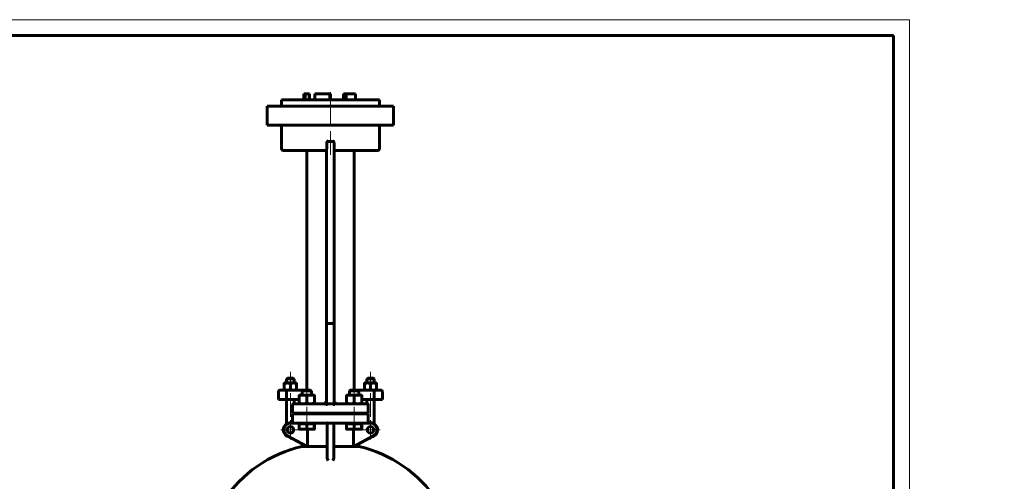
# Model space of a CAD drawing. Header units: millimetres. Extents: x 0 to 624, y -10 to 420.
# Tile 14 of 14: x 312 to 624, y 274 to 420. Entities that reach past the tile are written whole.
import ezdxf

# ---------------------------------------------------------------- set-up
doc = ezdxf.new("R2010")
doc.units = ezdxf.units.MM
for name, pattern in [('K5LT_AXLED', [12, 7.5, -1.5, 1.5, -1.5]), ('K5LT_BASIC', [0]), ('K5LT_THIN', [0])]:
    doc.linetypes.add(name, pattern=pattern)
doc.layers.add('Системный слой', color=7, linetype='Continuous')
doc.layers.add('Системный слой (1)', color=251, linetype='Continuous', true_color=0x6c6c6c)
doc.styles.add('KDIMTEXTSTYLE', font='txt', dxfattribs={"width": 0.96, "oblique": 15, "height": 5})
doc.styles.add('KTEXTSTYLE', font='txt', dxfattribs={"width": 0.96, "height": 5})
doc.dimstyles.new('KDIMSTYLE (0.20)', dxfattribs={"dimtxt": 5, "dimasz": 1, "dimexe": 2, "dimexo": 0, "dimgap": 1, "dimtad": 1, "dimlfac": 5, "dimtxsty": 'KDIMTEXTSTYLE', "dimsah": 1, "dimcen": 0, "dimdle": 1, "dimadec": 0, "dimazin": 0, "dimtfac": 0.667, "dimtmove": 0, "dimatfit": 3, "dimfxl": 1, "dimtvp": 1, "dimtolj": 1, "dimtzin": 0, "dimarcsym": 0})

# ---------------------------------------------------------------- blocks, each defined once
blk = doc.blocks.new('U50')
at = {"layer": 'Системный слой (1)', "color": 143, "linetype": 'K5LT_BASIC', "lineweight": 60, "true_color": 0x33acca}
for p, q in [((409.47, 284.81), (403.21, 284.81)), ((417.83, 284.81), (411.57, 284.81))]:
    blk.add_line(p, q, dxfattribs=at)
blk = doc.blocks.new('U51')
at = {"layer": 'Системный слой (1)', "color": 143, "linetype": 'K5LT_BASIC', "lineweight": 60, "true_color": 0x33acca}
for p, q in [((408.72, 298.31), (408.72, 298.31)), ((408.72, 298.31), (408.72, 298.31)), ((409.15, 298.5), (409.16, 298.5))]:
    blk.add_line(p, q, dxfattribs=at)
blk = doc.blocks.new('U52')
at = {"layer": 'Системный слой (1)', "color": 143, "linetype": 'K5LT_BASIC', "lineweight": 60, "true_color": 0x33acca}
for p, q in [((412.02, 298.4), (411.89, 298.5)), ((412.17, 298.33), (412.02, 298.4)), ((412.32, 298.31), (412.17, 298.33)), ((412.32, 298.31), (412.32, 298.31))]:
    blk.add_line(p, q, dxfattribs=at)
blk = doc.blocks.new('U53')
at = {"layer": 'Системный слой (1)', "color": 143, "linetype": 'K5LT_BASIC', "lineweight": 60, "true_color": 0x33acca}
for start, end in [(102.8396, 146.6923), (33.3077, 77.1604)]:
    blk.add_arc((410.52, 245.32), 40.5, start, end, dxfattribs=at)
blk = doc.blocks.new('U54')
at = {"layer": 'Системный слой (1)', "color": 143, "linetype": 'K5LT_BASIC', "lineweight": 60, "true_color": 0x33acca}
for p, q in [((399.02, 298.31), (399.02, 299.66)), ((399.02, 295.16), (399.02, 295.31))]:
    blk.add_line(p, q, dxfattribs=at)
blk = doc.blocks.new('U55')
at = {"layer": 'Системный слой (1)', "color": 143, "linetype": 'K5LT_BASIC', "lineweight": 60, "true_color": 0x33acca}
for p, q in [((401.96, 302.66), (401.8, 302.66)), ((404.24, 302.66), (401.96, 302.66))]:
    blk.add_line(p, q, dxfattribs=at)
blk = doc.blocks.new('U59')
at = {"layer": 'Системный слой (1)', "color": 143, "linetype": 'K5LT_BASIC', "lineweight": 60, "true_color": 0x33acca}
for p, q in [((422.02, 298.31), (422.02, 299.66)), ((422.02, 295.16), (422.02, 295.31))]:
    blk.add_line(p, q, dxfattribs=at)
blk = doc.blocks.new('U61')
at = {"layer": 'Системный слой (1)', "color": 143, "linetype": 'K5LT_BASIC', "lineweight": 60, "true_color": 0x33acca}
for start, end in [(180, 236.8539), (236.8539, 255.7782), (255.7782, 270)]:
    blk.add_arc((412.32, 298.91), 0.6, start, end, dxfattribs=at)
blk = doc.blocks.new('U62')
at = {"layer": 'Системный слой (1)', "color": 143, "linetype": 'K5LT_BASIC', "lineweight": 60, "true_color": 0x33acca}
for p, q in [((401.52, 298.31), (408.72, 298.31)), ((408.72, 298.31), (408.72, 298.31)), ((408.72, 298.31), (408.72, 298.31)), ((408.72, 298.31), (408.74, 298.31))]:
    blk.add_line(p, q, dxfattribs=at)
blk = doc.blocks.new('U63')
at = {"layer": 'Системный слой (1)', "color": 143, "linetype": 'K5LT_BASIC', "lineweight": 60, "true_color": 0x33acca}
for p, q in [((412.32, 298.31), (412.3, 298.31)), ((419.52, 298.31), (412.32, 298.31)), ((412.32, 298.31), (412.32, 298.31))]:
    blk.add_line(p, q, dxfattribs=at)
blk = doc.blocks.new('U64')
at = {"layer": 'Системный слой (1)', "color": 143, "linetype": 'K5LT_BASIC', "lineweight": 60, "true_color": 0x33acca}
for p, q in [((408.72, 298.31), (408.8, 298.32)), ((408.72, 298.31), (408.72, 298.31)), ((408.8, 298.32), (408.89, 298.34)), ((408.89, 298.34), (408.96, 298.37))]:
    blk.add_line(p, q, dxfattribs=at)
blk = doc.blocks.new('U65')
at = {"layer": 'Системный слой (1)', "color": 143, "linetype": 'K5LT_BASIC', "lineweight": 60, "true_color": 0x33acca}
for p, q in [((412.17, 298.33), (412.22, 298.32)), ((412.22, 298.32), (412.27, 298.32)), ((412.27, 298.32), (412.32, 298.31)), ((412.32, 298.31), (412.32, 298.31))]:
    blk.add_line(p, q, dxfattribs=at)
blk = doc.blocks.new('U68')
at = {"layer": 'Системный слой (1)', "color": 143, "linetype": 'K5LT_BASIC', "lineweight": 60, "true_color": 0x33acca}
for p, q in [((416.96, 302.66), (416.8, 302.66)), ((419.24, 302.66), (416.96, 302.66))]:
    blk.add_line(p, q, dxfattribs=at)
blk = doc.blocks.new('U73')
at = {"layer": 'Системный слой (1)', "color": 143, "linetype": 'K5LT_BASIC', "lineweight": 60, "true_color": 0x33acca}
for p, q in [((405.42, 290.27), (405.43, 290.34)), ((405.42, 290.24), (405.42, 290.27)), ((405.42, 290.24), (405.42, 290.24)), ((405.43, 290.34), (405.43, 290.46))]:
    blk.add_line(p, q, dxfattribs=at)
blk = doc.blocks.new('U75')
at = {"layer": 'Системный слой (1)', "color": 143, "linetype": 'K5LT_BASIC', "lineweight": 60, "true_color": 0x33acca}
for p, q in [((420.42, 290.27), (420.43, 290.34)), ((420.42, 290.24), (420.42, 290.27)), ((420.42, 290.24), (420.42, 290.24)), ((420.43, 290.34), (420.43, 290.46))]:
    blk.add_line(p, q, dxfattribs=at)
blk = doc.blocks.new('U82')
at = {"layer": 'Системный слой (1)', "color": 143, "linetype": 'K5LT_BASIC', "lineweight": 60, "true_color": 0x33acca}
for start, end in [(270, 323.0431), (323.0431, 0)]:
    blk.add_arc((408.72, 298.91), 0.6, start, end, dxfattribs=at)
blk = doc.blocks.new('U83')
at = {"layer": 'Системный слой (1)', "color": 30, "linetype": 'K5LT_AXLED', "lineweight": 18, "true_color": 0xff8000}
for q in [(397.82, 293.11), (394.77, 290.06), (400.87, 290.06), (397.82, 287.01)]:
    blk.add_line((397.82, 290.06), q, dxfattribs=at)
blk = doc.blocks.new('U85')
at = {"layer": 'Системный слой (1)', "color": 30, "linetype": 'K5LT_AXLED', "lineweight": 18, "true_color": 0xff8000}
for q in [(423.22, 293.11), (420.17, 290.06), (426.27, 290.06), (423.22, 287.01)]:
    blk.add_line((423.22, 290.06), q, dxfattribs=at)
blk = doc.blocks.new('D5')
at = {"layer": 'Системный слой (1)'}
for points in [[(449.14, 194.59), (453.23, 197.54), (448.52, 195.75), (449.27, 195.41)], [(367.81, 151.59), (372.52, 153.38), (371.77, 153.72), (371.9, 154.54)]]:
    blk.add_hatch(color=7, dxfattribs=at).paths.add_polyline_path(points)
at = {"layer": 'Системный слой (1)', "color": 7, "linetype": 'K5LT_THIN', "lineweight": 18, "true_color": 0xffffff}
for p, q in [((453.23, 197.54), (466.62, 204.74)), ((367.81, 151.59), (453.23, 197.54)), ((448.52, 195.75), (453.23, 197.54)), ((453.23, 197.54), (449.14, 194.59)), ((449.27, 195.41), (448.52, 195.75)), ((449.14, 194.59), (449.27, 195.41)), ((367.81, 151.59), (371.9, 154.54)), ((372.52, 153.38), (367.81, 151.59)), ((371.9, 154.54), (371.77, 153.72)), ((371.77, 153.72), (372.52, 153.38))]:
    blk.add_line(p, q, dxfattribs=at)
blk.add_wipeout([(468.62, 205.74), (468.62, 213.12), (482.18, 213.12), (482.18, 205.74)]).dxf.layer = 'Системный слой (1)'
blk.add_line((466.62, 204.74), (484.74, 204.74), dxfattribs=at)
at = {"layer": 'Системный слой (1)', "color": 7, "char_height": 5, "attachment_point": 1, "style": 'KTEXTSTYLE'}
for s, insert in [('\\fArial|b0|c204|p34;\\H5.0;\\W1.000;\\Q15;\\fGOST Type AU|b0|i0|c204|p34;\\Q15;\\W0.960;⌀', (468.62, 212.33)), ('\\fArial|b0|c204|p34;\\H5.0;\\W1.000;\\Q15;\\fGOST Type AU|b0|i0|c204|p34;\\Q15;\\W0.960;485', (471.93, 212.33))]:
    blk.add_mtext(s, dxfattribs=dict(at, insert=insert))
blk = doc.blocks.new('KDIMARROW_01')
at = {"layer": 'Системный слой'}
blk.add_hatch(color=0, dxfattribs=at).paths.add_polyline_path([(-5, -0.66), (0, 0), (-5, 0.66), (-4.5, 0)])
at = {"layer": 'Системный слой', "color": 0, "linetype": 'K5LT_THIN', "lineweight": 18}
for p, q in [((-4.5, 0), (-5, 0.66)), ((-5, 0.66), (0, 0)), ((0, 0), (-5, -0.66)), ((-5, -0.66), (-4.5, 0))]:
    blk.add_line(p, q, dxfattribs=at)
at = {"layer": 'Системный слой (1)', "color": 0, "linetype": 'K5LT_THIN', "lineweight": 18}
blk.add_line((191.42, 47.53), (191.22, 47.53), dxfattribs=at)
blk = doc.blocks.new('D6')
at = {"layer": 'Системный слой (1)'}
for points in [[(387.46, 199.56), (383.53, 202.71), (386.51, 198.65), (386.64, 199.47)], [(437.51, 146.41), (434.53, 150.48), (434.4, 149.66), (433.58, 149.57)]]:
    blk.add_hatch(color=7, dxfattribs=at).paths.add_polyline_path(points)
at = {"layer": 'Системный слой (1)', "color": 7, "linetype": 'K5LT_THIN', "lineweight": 18, "true_color": 0xffffff}
for p, q in [((383.53, 202.71), (387.46, 199.56)), ((386.51, 198.65), (383.53, 202.71)), ((383.53, 202.71), (437.51, 146.41)), ((386.64, 199.47), (386.51, 198.65)), ((387.46, 199.56), (386.64, 199.47)), ((434.4, 149.66), (434.53, 150.48)), ((434.53, 150.48), (437.51, 146.41)), ((433.58, 149.57), (434.4, 149.66)), ((437.51, 146.41), (433.58, 149.57)), ((437.51, 146.41), (455.64, 127.51))]:
    blk.add_line(p, q, dxfattribs=at)
blk.add_wipeout([(457.64, 128.51), (457.64, 135.89), (471.45, 135.89), (471.45, 128.51)]).dxf.layer = 'Системный слой (1)'
blk.add_line((455.64, 127.51), (474.02, 127.51), dxfattribs=at)
at = {"layer": 'Системный слой (1)', "color": 7, "char_height": 5, "attachment_point": 1, "style": 'KTEXTSTYLE'}
for s, insert in [('\\fArial|b0|c204|p34;\\H5.0;\\W1.000;\\Q15;\\fGOST Type AU|b0|i0|c204|p34;\\Q15;\\W0.960;⌀', (457.64, 135.1)), ('\\fArial|b0|c204|p34;\\H5.0;\\W1.000;\\Q15;\\fGOST Type AU|b0|i0|c204|p34;\\Q15;\\W0.960;390', (460.94, 135.1))]:
    blk.add_mtext(s, dxfattribs=dict(at, insert=insert))
blk = doc.blocks.new('U88')
at = {"color": 7, "linetype": 'K5LT_THIN', "lineweight": 18, "true_color": 0xffffff}
for p, q in [((0, 420), (594, 420)), ((594, 420), (594, 0))]:
    blk.add_line(p, q, dxfattribs=at)
at = {"color": 143, "linetype": 'K5LT_BASIC', "lineweight": 60, "true_color": 0x33acca}
for p, q in [((20, 415), (589, 415)), ((589, 415), (589, 5))]:
    blk.add_line(p, q, dxfattribs=at)

msp = doc.modelspace()

# ---------------------------------------------------------------- linework, layer by layer
at = {"layer": 'Системный слой (1)', "color": 143, "linetype": 'K5LT_BASIC', "lineweight": 60, "true_color": 0x33acca}
for p, q in [((402.1203, 396.5641), (402.4873, 396.5641)), ((402.1203, 394.5641), (402.1203, 396.5641)), ((402.4873, 394.5641), (402.4873, 396.5641)), ((402.4873, 396.5641), (403.8262, 396.5641)), ((403.8262, 394.5641), (403.8262, 396.5641)), ((403.8262, 396.5641), (403.8629, 396.5641)), ((403.8629, 394.5641), (403.8629, 396.5641)), ((405.5829, 394.5641), (405.5829, 396.5641)), ((405.5829, 396.5641), (410.3737, 396.5641)), ((410.3737, 394.5641), (410.3737, 396.5641)), ((410.3737, 396.5641), (410.3981, 396.5641)), ((410.3981, 394.5641), (410.3981, 396.5641)), ((410.3981, 396.5641), (410.5203, 396.5641)), ((410.5203, 394.5641), (410.5203, 396.5641)), ((414.6348, 396.5641), (415.4577, 396.5641)), ((414.6348, 394.5641), (414.6348, 396.5641)), ((415.4577, 394.5641), (415.4577, 396.5641)), ((415.4577, 396.5641), (418.4627, 396.5641)), ((418.4627, 394.5641), (418.4627, 396.5641)), ((418.4627, 396.5641), (418.5092, 396.5641)), ((418.5092, 394.5641), (418.5092, 396.5641)), ((395.0203, 392.5641), (395.0203, 394.5641)), ((395.0203, 394.5641), (426.0203, 394.5641)), ((426.0203, 392.5641), (426.0203, 394.5641)), ((390.5203, 392.5641), (394.9203, 392.5641)), ((390.5203, 386.5641), (390.5203, 392.5641)), ((394.9203, 392.5641), (426.1203, 392.5641)), ((426.1203, 392.5641), (430.5203, 392.5641)), ((430.5203, 386.5641), (430.5203, 392.5641)), ((394.9203, 386.5641), (390.5203, 386.5641)), ((394.9203, 386.5641), (426.1203, 386.5641)), ((395.0203, 379.1641), (395.0203, 385.9641)), ((426.0203, 379.1641), (426.0203, 385.9641)), ((430.5203, 386.5641), (426.1203, 386.5641)), ((395.6203, 378.5641), (409.3203, 378.5641)), ((403.0203, 302.6641), (403.0203, 378.5641)), ((409.3203, 323.7125), (409.3203, 378.8352)), ((409.3362, 379.1641), (409.3362, 379.8738)), ((411.7044, 379.1641), (411.7044, 379.8738)), ((411.7203, 323.7125), (411.7203, 378.8352)), ((411.7203, 378.5641), (425.4203, 378.5641)), ((418.0203, 302.6641), (418.0203, 378.5641)), ((409.6203, 323.7125), (409.3203, 323.7125)), ((409.3203, 323.7125), (409.3203, 298.9141)), ((411.4203, 323.7125), (409.6203, 323.7125)), ((411.7203, 323.7125), (411.4203, 323.7125)), ((411.7203, 298.9141), (411.7203, 323.7125)), ((396.9171, 306.4891), (396.6171, 306.1891)), ((396.6171, 306.1891), (399.0171, 306.1891)), ((396.6171, 304.9141), (396.6171, 306.1891)), ((398.7171, 306.4891), (396.9171, 306.4891)), ((398.7171, 306.4891), (399.0171, 306.1891)), ((399.0171, 304.9141), (399.0171, 306.1891)), ((422.3235, 306.4891), (422.0235, 306.1891)), ((422.0235, 306.1891), (424.4235, 306.1891)), ((422.0235, 304.9141), (422.0235, 306.1891)), ((424.1235, 306.4891), (422.3235, 306.4891)), ((424.1235, 306.4891), (424.4235, 306.1891)), ((424.4235, 304.9141), (424.4235, 306.1891)), ((395.8671, 304.9141), (396.8421, 304.9141)), ((395.8671, 304.74), (395.8671, 304.9141)), ((395.8671, 304.74), (395.8671, 302.8383)), ((395.8671, 302.6641), (395.8671, 302.8383)), ((396.8421, 304.9141), (398.7921, 304.9141)), ((397.8171, 304.74), (397.8171, 302.8383)), ((398.7921, 304.9141), (399.7671, 304.9141)), ((399.7671, 304.9141), (399.7671, 304.74)), ((399.7671, 304.74), (399.7671, 302.8383)), ((399.7671, 302.8383), (399.7671, 302.6641)), ((421.2735, 304.9141), (421.2735, 304.74)), ((422.2485, 304.9141), (421.2735, 304.9141)), ((421.2735, 304.74), (421.2735, 302.8383)), ((421.2735, 302.8383), (421.2735, 302.6641)), ((424.1985, 304.9141), (422.2485, 304.9141)), ((423.2235, 304.74), (423.2235, 302.8383)), ((425.1735, 304.9141), (424.1985, 304.9141)), ((425.1735, 304.74), (425.1735, 304.9141)), ((425.1735, 304.74), (425.1735, 302.8383)), ((425.1735, 302.6641), (425.1735, 302.8383)), ((394.0671, 299.6641), (394.0671, 302.0641)), ((394.0671, 299.6641), (396.6354, 299.6641)), ((396.8357, 302.6641), (394.6671, 302.6641)), ((396.6171, 291.9674), (396.6171, 299.6641)), ((396.6354, 299.6641), (396.6354, 302.0641)), ((396.6354, 299.6641), (400.6203, 299.6641)), ((401.7964, 302.6641), (396.8357, 302.6641)), ((400.6203, 301.1041), (401.8203, 301.1041)), ((400.6203, 300.8898), (400.6203, 301.1041)), ((400.6203, 300.8898), (400.6203, 298.5285)), ((401.7964, 302.6641), (401.5203, 302.388)), ((401.5203, 301.1041), (401.5203, 302.388)), ((401.5203, 302.388), (401.7168, 302.388)), ((401.7168, 302.388), (404.5203, 302.388)), ((401.8203, 301.1041), (404.2203, 301.1041)), ((403.0203, 300.8898), (403.0203, 298.5285)), ((404.2203, 301.1041), (405.4203, 301.1041)), ((404.2443, 302.6641), (404.5203, 302.388)), ((404.5203, 301.1041), (404.5203, 302.388)), ((405.4203, 301.1041), (405.4203, 300.8898)), ((405.4203, 300.8898), (405.4203, 298.5285)), ((415.6203, 300.8898), (415.6203, 301.1041)), ((415.6203, 301.1041), (416.8203, 301.1041)), ((415.6203, 300.8898), (415.6203, 298.5285)), ((416.7964, 302.6641), (416.5203, 302.388)), ((416.5203, 302.388), (416.7168, 302.388)), ((416.5203, 301.1041), (416.5203, 302.388)), ((416.7168, 302.388), (419.5203, 302.388)), ((416.8203, 301.1041), (419.2203, 301.1041)), ((418.0203, 300.8898), (418.0203, 298.5285)), ((419.2203, 301.1041), (420.4203, 301.1041)), ((424.2049, 302.6641), (419.2443, 302.6641)), ((419.2443, 302.6641), (419.5203, 302.388)), ((419.5203, 301.1041), (419.5203, 302.388)), ((420.4203, 301.1041), (420.4203, 300.8898)), ((420.4203, 300.8898), (420.4203, 298.5285)), ((420.4203, 299.6641), (424.4052, 299.6641)), ((426.3735, 302.6641), (424.2049, 302.6641)), ((424.4052, 299.6641), (424.4052, 302.0641)), ((424.4052, 299.6641), (426.9735, 299.6641)), ((424.4235, 291.9674), (424.4235, 299.6641)), ((426.9735, 299.6641), (426.9735, 302.0641)), ((398.5203, 295.3141), (398.5203, 298.0141)), ((401.5203, 298.3141), (398.8203, 298.3141)), ((400.6203, 298.3141), (400.6203, 298.5285)), ((405.4203, 298.5285), (405.4203, 298.3141)), ((409.6203, 298.3141), (411.4203, 298.3141)), ((415.6203, 298.3141), (415.6203, 298.5285)), ((422.2203, 298.3141), (419.5203, 298.3141)), ((420.4203, 298.5285), (420.4203, 298.3141)), ((422.5203, 295.3141), (422.5203, 298.0141)), ((398.5203, 295.3141), (401.5203, 295.3141)), ((401.5203, 295.1641), (398.5203, 295.1641)), ((398.5203, 295.1641), (398.5203, 292.4641)), ((401.5203, 295.1641), (401.5203, 295.3141)), ((401.5203, 295.3141), (419.5203, 295.3141)), ((419.5203, 295.1641), (401.5203, 295.1641)), ((404.5203, 295.1641), (404.5203, 295.3141)), ((416.5203, 295.1641), (416.5203, 295.3141)), ((419.5203, 295.3141), (422.5203, 295.3141)), ((419.5203, 295.1641), (419.5203, 295.3141)), ((422.5203, 295.1641), (419.5203, 295.1641)), ((422.5203, 292.4641), (422.5203, 295.1641)), ((398.8203, 292.1641), (397.8171, 292.1641)), ((398.8203, 292.1641), (401.5203, 292.1641)), ((400.612, 291.9841), (400.612, 290.4585)), ((400.612, 291.9841), (401.8079, 291.9841)), ((400.6203, 291.9841), (400.6203, 292.1641)), ((401.8079, 290.2441), (400.6203, 290.2441)), ((401.5203, 292.1641), (409.6024, 292.1641)), ((401.8079, 291.9841), (403.0037, 291.9841)), ((404.2078, 290.2441), (401.8079, 290.2441)), ((403.0037, 291.9841), (403.0037, 290.4585)), ((403.0037, 291.9841), (404.2078, 291.9841)), ((403.2102, 290.2441), (403.2102, 284.8115)), ((404.2078, 291.9841), (405.4119, 291.9841)), ((405.4203, 290.2441), (404.2078, 290.2441)), ((405.4119, 291.9841), (405.4203, 291.9841)), ((405.4119, 291.9841), (405.4119, 290.4585)), ((405.4203, 291.9841), (405.4203, 292.1641)), ((405.4203, 291.9841), (405.4286, 291.9841)), ((405.4203, 290.2441), (405.4203, 290.2441)), ((405.4286, 291.9841), (405.4286, 290.4585)), ((409.4703, 292.1641), (409.4703, 289.78)), ((409.7703, 292.1641), (411.2703, 292.1641)), ((411.4382, 292.1641), (419.5203, 292.1641)), ((411.5703, 289.78), (411.5703, 292.1641)), ((415.612, 291.9841), (415.612, 290.4585)), ((415.612, 291.9841), (416.8079, 291.9841)), ((415.6203, 291.9841), (415.6203, 292.1641)), ((416.8079, 290.2441), (415.6203, 290.2441)), ((416.8079, 291.9841), (418.0037, 291.9841)), ((419.2078, 290.2441), (416.8079, 290.2441)), ((417.8304, 284.8115), (417.8304, 290.2441)), ((418.0037, 291.9841), (418.0037, 290.4585)), ((418.0037, 291.9841), (419.2078, 291.9841)), ((419.2078, 291.9841), (420.4119, 291.9841)), ((420.4203, 290.2441), (419.2078, 290.2441)), ((419.5203, 292.1641), (422.2203, 292.1641)), ((420.4119, 291.9841), (420.4119, 290.4585)), ((420.4119, 291.9841), (420.4203, 291.9841)), ((423.2235, 292.1641), (420.4203, 292.1641)), ((420.4203, 291.9841), (420.4203, 292.1641)), ((420.4203, 291.9841), (420.4286, 291.9841)), ((420.4203, 290.2441), (420.4203, 290.2441)), ((420.4286, 291.9841), (420.4286, 290.4585)), ((396.818, 288.217), (403.1389, 284.7982)), ((409.4703, 289.78), (409.4703, 283.5895)), ((411.5703, 283.5895), (411.5703, 289.78)), ((417.9017, 284.7982), (424.2226, 288.217)), ((401.5203, 284.8115), (401.5203, 285.6737)), ((403.1144, 284.8115), (401.5203, 284.8115)), ((419.5203, 284.8115), (417.9262, 284.8115)), ((419.5203, 284.8115), (419.5203, 285.6737)), ((409.4703, 283.7379), (409.4703, 283.5844)), ((409.4703, 283.5895), (409.4703, 281.0289)), ((411.5703, 281.0289), (411.5703, 283.5895))]:
    msp.add_line(p, q, dxfattribs=at)
at = {"layer": 'Системный слой (1)', "color": 30, "linetype": 'K5LT_AXLED', "lineweight": 18, "true_color": 0xff8000}
for p, q in [((410.5203, 386.5641), (410.5203, 398.5641)), ((410.5203, 377.1641), (410.5203, 388.5641)), ((397.8171, 308.4891), (397.8171, 302.9141)), ((423.2235, 308.4891), (423.2235, 302.9141)), ((403.0203, 304.6641), (403.0203, 299.1041)), ((418.0203, 304.6641), (418.0203, 299.1041)), ((397.8171, 301.6641), (397.8171, 289.9674)), ((423.2235, 301.6641), (423.2235, 289.9674)), ((403.0203, 297.3141), (403.0203, 293.1641)), ((418.0203, 297.3141), (418.0203, 293.1641)), ((403.0203, 294.1641), (403.0203, 289.9841)), ((418.0203, 294.1641), (418.0203, 289.9841))]:
    msp.add_line(p, q, dxfattribs=at)
at = {"layer": 'Системный слой (1)', "color": 143, "linetype": 'K5LT_BASIC', "lineweight": 60, "true_color": 0x33acca}
for centre in [(397.8171, 290.0641), (423.2235, 290.0641)]:
    msp.add_circle(centre, 1.05, dxfattribs=at)
for centre, radius, start, end in [((394.4203, 385.9641), 0.6, 0, 90), ((426.6203, 385.9641), 0.6, 90, 180), ((395.6203, 379.1641), 0.6, 180, 270), ((425.4203, 379.1641), 0.6, 270, 0), ((394.6671, 302.0641), 0.6, 90, 180), ((426.3735, 302.0641), 0.6, 0, 90), ((398.8203, 298.0141), 0.3, 90, 180), ((422.2203, 298.0141), 0.3, 0, 90), ((397.8171, 290.0641), 2.25, 68.96053, 180), ((397.8171, 290.0641), 2.1, 90, 241.592365), ((398.8203, 292.4641), 0.3, 180, 270), ((422.2203, 292.4641), 0.3, 270, 0), ((423.2235, 290.0641), 2.25, 277.368166, 111.03947), ((423.2235, 290.0641), 2.1, 298.407635, 90), ((397.8171, 290.0641), 2.25, 180, 262.631834), ((410.5203, 245.3241), 40.1583, 100.488146, 100.591609), ((410.5203, 245.3241), 40.1583, 79.408391, 79.511854)]:
    msp.add_arc(centre, radius, start, end, dxfattribs=at)
for centre, major_axis, ratio, start_param, end_param in [((408.7203, 298.9141), (0, 0.6), 0.5, 3.14159265, 4.71238898), ((409.6203, 297.1596), (0, 1.1545), 0.25984355, 0, 0.41239705), ((411.4203, 297.1596), (0, 1.1545), 0.25984355, 5.87078826, 6.28318531), ((412.3203, 298.9141), (0, -0.6), 0.5, 4.71238898, 6.28318531)]:
    msp.add_ellipse(centre, major_axis=major_axis, ratio=ratio, start_param=start_param, end_param=end_param, dxfattribs=at)
for points, knots in [([(409.6203, 381.4979), (409.6149, 381.4992), (409.6056, 381.5004), (409.5933, 381.4994), (409.5823, 381.4969), (409.57, 381.4921), (409.5574, 381.4845), (409.5468, 381.4759), (409.5364, 381.4661), (409.5278, 381.4563), (409.519, 381.4449), (409.5102, 381.4323), (409.5001, 381.4158), (409.4886, 381.3944), (409.4765, 381.3684), (409.4661, 381.3424), (409.4556, 381.3132), (409.4463, 381.2845), (409.4376, 381.2541), (409.4301, 381.2257), (409.4229, 381.1958), (409.4138, 381.1542), (409.4038, 381.1021), (409.393, 381.0361), (409.3826, 380.9604), (409.3724, 380.8707), (409.3649, 380.7874), (409.3593, 380.7122), (409.3552, 380.65), (409.3514, 380.5834), (409.3469, 380.489), (409.3425, 380.3642), (409.3388, 380.2076), (409.3367, 380.0428), (409.3362, 379.9307), (409.3362, 379.8738)], [0, 0, 0, 0, 0.35327482, 0.58075593, 0.77406436, 1.06842274, 1.40707945, 1.69493539, 1.92719708, 2.30517922, 2.51165766, 2.83494268, 3.26878569, 3.72810563, 4.36206982, 5.07662802, 5.48715933, 6.31245744, 6.97325311, 7.47950095, 8.15918005, 8.90825024, 10.15880801, 11.49289616, 13.11395601, 14.96396019, 17.17114061, 18.37970062, 19.70233076, 21.09233938, 22.57097709, 25.63533066, 28.92640678, 32.39236602, 36, 36, 36, 36]), ([(411.4203, 381.4979), (411.3276, 381.4754), (411.1696, 381.4421), (410.952, 381.4098), (410.7819, 381.3933), (410.6279, 381.3852), (410.4811, 381.3837), (410.3296, 381.3887), (410.1758, 381.4006), (410.0051, 381.4212), (409.8194, 381.4526), (409.6862, 381.4819), (409.6203, 381.4979)], [0, 0, 0, 0, 2.05047294, 3.46295186, 4.71307949, 5.71302599, 6.7675253, 7.85849414, 8.96298039, 10.07321614, 11.54385079, 13, 13, 13, 13]), ([(411.7044, 379.8738), (411.7044, 379.9263), (411.704, 380.0302), (411.7022, 380.1844), (411.699, 380.3336), (411.695, 380.4546), (411.6909, 380.5483), (411.6874, 380.616), (411.6835, 380.6809), (411.6791, 380.7433), (411.6743, 380.8027), (411.6691, 380.8594), (411.6635, 380.9127), (411.6574, 380.9637), (411.651, 381.012), (411.6441, 381.0578), (411.637, 381.1001), (411.6297, 381.1395), (411.6222, 381.1756), (411.6146, 381.209), (411.6071, 381.2392), (411.5994, 381.2672), (411.5916, 381.2931), (411.5836, 381.3172), (411.5758, 381.3388), (411.5681, 381.3584), (411.5607, 381.3757), (411.5535, 381.3911), (411.5467, 381.4043), (411.5384, 381.4194), (411.5287, 381.435), (411.5165, 381.4519), (411.5059, 381.4643), (411.493, 381.4768), (411.4821, 381.4853), (411.4702, 381.492), (411.4625, 381.4953), (411.454, 381.498), (411.4456, 381.4996), (411.4363, 381.5002), (411.4279, 381.4995), (411.4224, 381.4984), (411.4203, 381.4979)], [0, 0, 0, 0, 3.97569945, 7.84015818, 11.57572638, 15.15605721, 16.91164895, 18.60255186, 20.24240178, 21.7930144, 23.30630165, 24.71989504, 26.07146117, 27.33676346, 28.57770851, 29.73023312, 30.81853835, 31.80201753, 32.74499556, 33.58884856, 34.37393129, 35.08216187, 35.77164594, 36.39860254, 36.9814305, 37.49287911, 37.97768822, 38.39571406, 38.77411033, 39.10057229, 39.69098776, 40.15283784, 40.66462023, 40.91907411, 41.50132339, 41.70062902, 41.94228605, 42.13368128, 42.36852691, 42.57824078, 42.83993247, 43, 43, 43, 43]), ([(409.3362, 379.1641), (409.3362, 379.1529), (409.336, 379.1378), (409.3356, 379.1167), (409.335, 379.0973), (409.3341, 379.0756), (409.3329, 379.0522), (409.3317, 379.0322), (409.33, 379.0073), (409.3279, 378.9781), (409.3245, 378.9329), (409.3213, 378.8844), (409.3203, 378.8495), (409.3203, 378.8352)], [0, 0, 0, 0, 1.19030052, 1.72180894, 2.55578432, 3.65231355, 4.51965419, 5.42951219, 6.09423458, 7.56027177, 9.10893208, 11.93249886, 14, 14, 14, 14]), ([(411.7044, 379.1641), (411.7044, 379.1529), (411.7046, 379.1378), (411.705, 379.1167), (411.7056, 379.0973), (411.7065, 379.0756), (411.7077, 379.0522), (411.7089, 379.0322), (411.7106, 379.0073), (411.7127, 378.9781), (411.7161, 378.9329), (411.7193, 378.8844), (411.7203, 378.8495), (411.7203, 378.8352)], [0, 0, 0, 0, 1.19030052, 1.72180894, 2.55578432, 3.65231355, 4.51965419, 5.42951219, 6.09423458, 7.56027177, 9.10893208, 11.93249886, 14, 14, 14, 14]), ([(396.8357, 302.6641), (396.8352, 302.6641), (396.8348, 302.6641), (396.8079, 302.6636), (396.7817, 302.6473), (396.7333, 302.5855), (396.7116, 302.5411), (396.6749, 302.4299), (396.6603, 302.3641), (396.6405, 302.2196), (396.6354, 302.1422), (396.6354, 302.0641)], [-0.001378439, -0.001378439, -0.001378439, -0.001378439, 0, 0, 0.079435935, 0.079435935, 0.157575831, 0.157575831, 0.235698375, 0.235698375, 0.313812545, 0.313812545, 0.313812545, 0.313812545]), ([(424.2049, 302.6641), (424.2054, 302.6641), (424.2058, 302.6641), (424.2327, 302.6636), (424.2589, 302.6473), (424.3073, 302.5855), (424.329, 302.5411), (424.3657, 302.4299), (424.3803, 302.3641), (424.4001, 302.2196), (424.4052, 302.1422), (424.4052, 302.0641)], [-0.629003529, -0.629003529, -0.629003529, -0.629003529, -0.627625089, -0.627625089, -0.548189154, -0.548189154, -0.470049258, -0.470049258, -0.391926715, -0.391926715, -0.313812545, -0.313812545, -0.313812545, -0.313812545]), ([(409.1998, 298.5533), (409.2019, 298.5561), (409.204, 298.5589), (409.2091, 298.566), (409.2121, 298.5703), (409.22, 298.5819), (409.2248, 298.5892), (409.2307, 298.5987), (409.232, 298.6008), (409.2375, 298.6102), (409.2418, 298.6174), (409.2511, 298.6343), (409.256, 298.644), (409.2627, 298.658), (409.2647, 298.6622), (409.2708, 298.676), (409.275, 298.6857), (409.2788, 298.6954)], [0, 0, 0, 0, 0.71003352, 0.71003352, 1.77508381, 1.77508381, 3.55016762, 3.55016762, 4.04784559, 4.04784559, 5.75517137, 5.75517137, 7.96017512, 7.96017512, 8.89509694, 8.89509694, 11.02501875, 11.02501875, 11.02501875, 11.02501875]), ([(409.2108, 298.0141), (409.2122, 298.0145), (409.2136, 298.0149), (409.2896, 298.0375), (409.3487, 298.0611), (409.4419, 298.1354), (409.4743, 298.174), (409.5001, 298.2173)], [-0.001446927, -0.001446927, -0.001446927, -0.001446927, 0, 0, 0.07783218, 0.07783218, 0.135081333, 0.135081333, 0.135081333, 0.135081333]), ([(409.2518, 298.6363), (409.2541, 298.6408), (409.2564, 298.6454), (409.2626, 298.658), (409.2663, 298.6661), (409.2703, 298.6753), (409.2708, 298.6763), (409.2719, 298.6791), (409.2727, 298.6808), (409.2741, 298.6841), (409.2747, 298.6857), (409.276, 298.6888), (409.2766, 298.6902), (409.2777, 298.693), (409.2782, 298.6943), (409.2792, 298.6969), (409.2797, 298.6981), (409.2806, 298.7005), (409.2811, 298.7017), (409.2819, 298.704), (409.2823, 298.705), (409.2833, 298.7077), (409.2839, 298.7093), (409.2856, 298.7141), (409.2867, 298.7172), (409.289, 298.724), (409.2903, 298.7278), (409.2915, 298.7316)], [0.74457895, 0.74457895, 0.74457895, 0.74457895, 2.23373684, 2.23373684, 4.83373684, 4.83373684, 5.14754505, 5.14754505, 5.69581017, 5.69581017, 6.19423301, 6.19423301, 6.64734468, 6.64734468, 7.05926438, 7.05926438, 7.43373684, 7.43373684, 7.80820929, 7.80820929, 8.12440289, 8.12440289, 8.63029963, 8.63029963, 9.578857, 9.578857, 10.71450989, 10.71450989, 10.71450989, 10.71450989]), ([(411.5405, 298.2173), (411.5488, 298.2035), (411.5577, 298.1901), (411.5896, 298.1476), (411.6195, 298.1153), (411.7073, 298.0554), (411.7585, 298.0353), (411.827, 298.0149), (411.8284, 298.0145), (411.8298, 298.0141)], [0, 0, 0, 0, 0.016076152, 0.016076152, 0.0531655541, 0.0531655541, 0.0943999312, 0.0943999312, 0.0952514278, 0.0952514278, 0.0952514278, 0.0952514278]), ([(411.7976, 298.6219), (411.7988, 298.6198), (411.7999, 298.6177), (411.8029, 298.6126), (411.8047, 298.6095), (411.8098, 298.6008), (411.8133, 298.5953), (411.8235, 298.5792), (411.8305, 298.5689), (411.8492, 298.5433), (411.8613, 298.5282), (411.8779, 298.5094), (411.8818, 298.505), (411.8952, 298.4912), (411.9046, 298.4815), (411.9177, 298.4694), (411.9208, 298.4664), (411.9279, 298.4604), (411.9315, 298.4571), (411.943, 298.4476), (411.9508, 298.4412), (411.9697, 298.427), (411.9808, 298.4191), (411.9922, 298.4117)], [0, 0, 0, 0, 0.31535835, 0.31535835, 0.78839586, 0.78839586, 1.65563131, 1.65563131, 3.31126263, 3.31126263, 5.86985554, 5.86985554, 6.64189531, 6.64189531, 8.42844846, 8.42844846, 9.00354491, 9.00354491, 9.65482908, 9.65482908, 10.98704138, 10.98704138, 12.79296459, 12.79296459, 12.79296459, 12.79296459]), ([(409.4703, 292.4641), (409.4704, 292.4548), (409.4709, 292.4456), (409.4749, 292.4045), (409.4827, 292.3744), (409.5085, 292.3089), (409.5286, 292.2769), (409.5696, 292.2233), (409.5906, 292.2023), (409.6084, 292.1808), (409.6122, 292.175), (409.6131, 292.1669), (409.6102, 292.1641), (409.6024, 292.1641)], [-0.431494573, -0.431494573, -0.431494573, -0.431494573, -0.422497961, -0.422497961, -0.39157801, -0.39157801, -0.34887418, -0.34887418, -0.302464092, -0.302464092, -0.278793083, -0.278793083, -0.25563351, -0.25563351, -0.25563351, -0.25563351]), ([(409.7703, 292.1641), (409.7334, 292.1641), (409.6899, 292.1728), (409.6216, 292.2013), (409.5846, 292.2261), (409.5322, 292.2787), (409.5075, 292.316), (409.4793, 292.3843), (409.4706, 292.4272), (409.4703, 292.4641)], [0.297129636, 0.297129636, 0.297129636, 0.297129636, 0.334068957, 0.334068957, 0.371151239, 0.371151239, 0.408389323, 0.408389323, 0.445041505, 0.445041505, 0.445041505, 0.445041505]), ([(411.5703, 292.4641), (411.57, 292.4272), (411.5613, 292.3843), (411.5332, 292.316), (411.5084, 292.2787), (411.456, 292.2261), (411.4191, 292.2013), (411.3507, 292.1728), (411.3072, 292.1641), (411.2703, 292.1641)], [0.149217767, 0.149217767, 0.149217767, 0.149217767, 0.18586995, 0.18586995, 0.223108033, 0.223108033, 0.260190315, 0.260190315, 0.297129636, 0.297129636, 0.297129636, 0.297129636]), ([(411.4382, 292.1641), (411.4347, 292.1641), (411.4317, 292.1647), (411.427, 292.1684), (411.4274, 292.1723), (411.4365, 292.1875), (411.4498, 292.2011), (411.481, 292.2362), (411.5036, 292.2632), (411.5374, 292.3221), (411.5497, 292.3496), (411.5655, 292.4058), (411.5698, 292.4331), (411.5703, 292.462), (411.5703, 292.4631), (411.5703, 292.4641)], [-0.887081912, -0.887081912, -0.887081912, -0.887081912, -0.876705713, -0.876705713, -0.860576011, -0.860576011, -0.833960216, -0.833960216, -0.797463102, -0.797463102, -0.771291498, -0.771291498, -0.74845569, -0.74845569, -0.747591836, -0.747591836, -0.747591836, -0.747591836]), ([(409.7647, 280.3972), (409.7643, 280.3978), (409.7638, 280.3985), (409.6866, 280.5147), (409.6092, 280.6297), (409.5062, 280.836), (409.4703, 280.9351), (409.4703, 281.0289)], [-0.001400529, -0.001400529, -0.001400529, -0.001400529, 0, 0, 0.245968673, 0.245968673, 0.448021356, 0.448021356, 0.448021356, 0.448021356]), ([(411.5703, 281.0289), (411.5703, 280.9584), (411.55, 280.8854), (411.4612, 280.6703), (411.3566, 280.5185), (411.2768, 280.3985), (411.2763, 280.3978), (411.2759, 280.3972)], [0, 0, 0, 0, 0.149410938, 0.149410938, 0.458559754, 0.458559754, 0.460263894, 0.460263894, 0.460263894, 0.460263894])]:
    msp.add_open_spline(points, degree=3, knots=knots, dxfattribs=at)
for points, weights in [([(396.8421, 304.9141), (396.3896, 304.9141), (395.8671, 304.74)], [1, 1.0379548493, 1]), ([(395.8671, 302.8383), (396.3896, 302.6641), (396.8421, 302.6641)], [1, 1.0379548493, 1]), ([(397.8171, 304.74), (397.2946, 304.9141), (396.8421, 304.9141)], [1, 1.0379548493, 1]), ([(396.8421, 302.6641), (397.2946, 302.6641), (397.8171, 302.8383)], [1, 1.0379548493, 1]), ([(398.7921, 304.9141), (398.3396, 304.9141), (397.8171, 304.74)], [1, 1.0379548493, 1]), ([(397.8171, 302.8383), (398.3396, 302.6641), (398.7921, 302.6641)], [1, 1.0379548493, 1]), ([(399.7671, 304.74), (399.2446, 304.9141), (398.7921, 304.9141)], [1, 1.0379548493, 1]), ([(398.7921, 302.6641), (399.2446, 302.6641), (399.7671, 302.8383)], [1, 1.0379548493, 1]), ([(421.2735, 304.74), (421.796, 304.9141), (422.2485, 304.9141)], [1, 1.0379548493, 1]), ([(422.2485, 302.6641), (421.796, 302.6641), (421.2735, 302.8383)], [1, 1.0379548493, 1]), ([(422.2485, 304.9141), (422.701, 304.9141), (423.2235, 304.74)], [1, 1.0379548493, 1]), ([(423.2235, 302.8383), (422.701, 302.6641), (422.2485, 302.6641)], [1, 1.0379548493, 1]), ([(423.2235, 304.74), (423.746, 304.9141), (424.1985, 304.9141)], [1, 1.0379548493, 1]), ([(424.1985, 302.6641), (423.746, 302.6641), (423.2235, 302.8383)], [1, 1.0379548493, 1]), ([(424.1985, 304.9141), (424.651, 304.9141), (425.1735, 304.74)], [1, 1.0379548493, 1]), ([(425.1735, 302.8383), (424.651, 302.6641), (424.1985, 302.6641)], [1, 1.0379548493, 1]), ([(401.8203, 301.1041), (401.2634, 301.1041), (400.6203, 300.8898)], [1, 1.0379548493, 1]), ([(403.0203, 300.8898), (402.3772, 301.1041), (401.8203, 301.1041)], [1, 1.0379548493, 1]), ([(404.2203, 301.1041), (403.6634, 301.1041), (403.0203, 300.8898)], [1, 1.0379548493, 1]), ([(405.4203, 300.8898), (404.7772, 301.1041), (404.2203, 301.1041)], [1, 1.0379548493, 1]), ([(416.8203, 301.1041), (416.2634, 301.1041), (415.6203, 300.8898)], [1, 1.0379548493, 1]), ([(418.0203, 300.8898), (417.3772, 301.1041), (416.8203, 301.1041)], [1, 1.0379548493, 1]), ([(419.2203, 301.1041), (418.6634, 301.1041), (418.0203, 300.8898)], [1, 1.0379548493, 1]), ([(420.4203, 300.8898), (419.7772, 301.1041), (419.2203, 301.1041)], [1, 1.0379548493, 1]), ([(400.6203, 298.5285), (401.2634, 298.3141), (401.8203, 298.3141)], [1, 1.0379548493, 1]), ([(401.8203, 298.3141), (402.3772, 298.3141), (403.0203, 298.5285)], [1, 1.0379548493, 1]), ([(403.0203, 298.5285), (403.6634, 298.3141), (404.2203, 298.3141)], [1, 1.0379548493, 1]), ([(404.2203, 298.3141), (404.7772, 298.3141), (405.4203, 298.5285)], [1, 1.0379548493, 1]), ([(415.6203, 298.5285), (416.2634, 298.3141), (416.8203, 298.3141)], [1, 1.0379548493, 1]), ([(416.8203, 298.3141), (417.3772, 298.3141), (418.0203, 298.5285)], [1, 1.0379548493, 1]), ([(418.0203, 298.5285), (418.6634, 298.3141), (419.2203, 298.3141)], [1, 1.0379548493, 1]), ([(419.2203, 298.3141), (419.7772, 298.3141), (420.4203, 298.5285)], [1, 1.0379548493, 1]), ([(400.612, 290.4585), (401.2529, 290.2441), (401.8079, 290.2441)], [1, 1.0379548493, 1]), ([(400.6203, 290.2441), (400.6164, 290.2463), (400.612, 290.4585)], [1.00081319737, 1.03754379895, 1]), ([(401.8079, 290.2441), (402.3628, 290.2441), (403.0037, 290.4585)], [1, 1.0379548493, 1]), ([(403.0037, 290.4585), (403.649, 290.2441), (404.2078, 290.2441)], [1, 1.0379548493, 1]), ([(404.2078, 290.2441), (404.7667, 290.2441), (405.4119, 290.4585)], [1, 1.0379548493, 1]), ([(405.4119, 290.4585), (405.4164, 290.2441), (405.4203, 290.2441)], [1, 1.0379548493, 1]), ([(415.612, 290.4585), (416.2529, 290.2441), (416.8079, 290.2441)], [1, 1.0379548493, 1]), ([(415.6203, 290.2441), (415.6164, 290.2463), (415.612, 290.4585)], [1.00081319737, 1.03754379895, 1]), ([(416.8079, 290.2441), (417.3628, 290.2441), (418.0037, 290.4585)], [1, 1.0379548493, 1]), ([(418.0037, 290.4585), (418.649, 290.2441), (419.2078, 290.2441)], [1, 1.0379548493, 1]), ([(419.2078, 290.2441), (419.7667, 290.2441), (420.4119, 290.4585)], [1, 1.0379548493, 1]), ([(420.4119, 290.4585), (420.4164, 290.2441), (420.4203, 290.2441)], [1, 1.0379548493, 1])]:
    msp.add_rational_spline(points, weights, degree=2, dxfattribs=at)

# ---------------------------------------------------------------- block references
at = {"layer": 'Системный слой (1)'}
for name in ['U54', 'U55', 'U68', 'U59', 'U62', 'U82', 'U51', 'U64', 'U61', 'U52', 'U65', 'U63', 'U83', 'U73', 'U85', 'U75', 'U53', 'U50']:
    msp.add_blockref(name, (0, 0), dxfattribs=at)

# ---------------------------------------------------------------- next in the draw order: dimensions: what is measured, and where the dimension line sits
at = {"layer": 'Системный слой (1)', "color": 7}
dim = msp.add_diameter_dim_2p(p1=(196.9562, 59.6876), p2=(624.0844, 289.4407), dimstyle='KDIMSTYLE (0.20)', override={"dimtih": 1, "dimtoh": 1, "dimpost": '\\fGOST Type AU|b0|c204|p34;\\H5.0;\\W0.960;\\Q15;<>', "dimblk1": 'KDIMARROW_01', "dimblk2": 'KDIMARROW_01', "dimclrt": 7, "dimtol": 1, "dimtp": 0, "dimtm": 0, "dimtdec": 5, "dimtmove": 1, "dimatfit": 2, "dimtolj": 1}, dxfattribs=at)
dim.commit()
dim.dimension.update_dxf_attribs({"geometry": 'D5', "text_midpoint": (468.6191, 204.7398), "dimtype": 163})

# ---------------------------------------------------------------- next in the draw order: dimensions: what is measured, and where the dimension line sits
dim = msp.add_diameter_dim_2p(p1=(275.5621, 315.3167), p2=(545.4785, 33.8116), dimstyle='KDIMSTYLE (0.20)', override={"dimtih": 1, "dimtoh": 1, "dimpost": '\\fGOST Type AU|b0|c204|p34;\\H5.0;\\W0.960;\\Q15;<>', "dimblk1": 'KDIMARROW_01', "dimblk2": 'KDIMARROW_01', "dimclrt": 7, "dimtol": 1, "dimtp": 0, "dimtm": 0, "dimtdec": 5, "dimtmove": 1, "dimatfit": 2, "dimtolj": 1}, dxfattribs=at)
dim.commit()
dim.dimension.update_dxf_attribs({"geometry": 'D6', "text_midpoint": (457.6364, 127.511), "dimtype": 163})

# ---------------------------------------------------------------- next in the draw order: block references
msp.add_blockref('U88', (0, 0))

doc.saveas('drawing.dxf')
